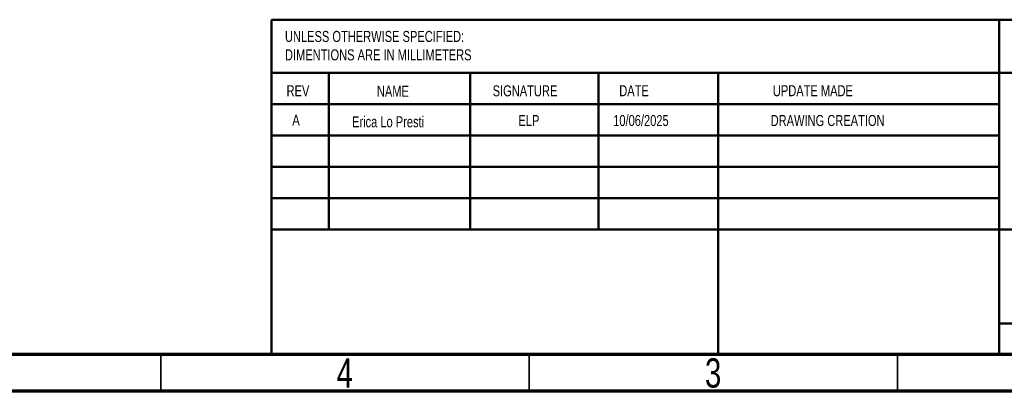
# Paper-space layout 'Mounting Plate ' of a CAD drawing. Header units: millimetres. Extents: x 15 to 415, y 5 to 292.
# Tile 9 of 33: x 196 to 329, y 5 to 55. Entities that reach past the tile are written whole.
import ezdxf

# ---------------------------------------------------------------- set-up
doc = ezdxf.new("R2010")
doc.units = ezdxf.units.MM
doc.layers.add('THICCC', color=7, linetype='Continuous', lineweight=35)
doc.styles.add('SLDTEXTSTYLE0', font='TXT', dxfattribs={"width": 0.75})

# ---------------------------------------------------------------- blocks, each defined once
blk = doc.blocks.new('SW_NOTE_0_9')
at = {"color": 0, "linetype": 'Continuous', "lineweight": 0, "char_height": 1.5, "attachment_point": 1, "style": 'SLDTEXTSTYLE0'}
for s, insert in [('UNLESS OTHERWISE SPECIFIED:', (0, 1.93)), ('DIMENTIONS ARE IN MILLIMETERS', (0, -0.57))]:
    blk.add_mtext(s, dxfattribs=dict(at, insert=insert))

psp = doc.layouts.new('Mounting Plate ')

# ---------------------------------------------------------------- linework, layer by layer
at = {"color": 7, "linetype": 'Continuous', "lineweight": 50}
for p, q in [((230, 55.474), (410, 55.474)), ((230, 55.474), (230, 10)), ((328.8, 55.474), (328.8, 10)), ((410, 48.25), (230, 48.25)), ((237.8, 48.25), (237.8, 27)), ((256.991, 48.25), (256.991, 27)), ((274.399, 48.25), (274.399, 27)), ((290.651, 10), (290.651, 48.25)), ((328.8, 44), (230, 44)), ((328.8, 39.75), (230, 39.75)), ((328.8, 35.5), (230, 35.5)), ((328.8, 31.25), (230, 31.25)), ((284.6, 27), (230, 27)), ((284.6, 27), (410, 27)), ((410, 14.198), (328.8, 14.198))]:
    psp.add_line(p, q, dxfattribs=at)
at = {"color": 7, "linetype": 'Continuous', "lineweight": 70}
for p, q in [((410, 10), (20, 10)), ((415, 5), (15, 5))]:
    psp.add_line(p, q, dxfattribs=at)
at = {"color": 7, "linetype": 'Continuous', "lineweight": 35}
for p, q in [((215, 5), (215, 10)), ((215, 10), (215, 5)), ((265, 10), (265, 5)), ((315, 10), (315, 5))]:
    psp.add_line(p, q, dxfattribs=at)

# ---------------------------------------------------------------- block references
at = {"color": 7, "linetype": 'Continuous', "lineweight": 0}
psp.add_blockref('SW_NOTE_0_9', (231.842, 52.016), dxfattribs=at)

# ---------------------------------------------------------------- texts
at = {"color": 7, "linetype": 'Continuous', "lineweight": 0, "style": 'SLDTEXTSTYLE0'}
for s, insert, char_height, attachment_point in [('REV', (232.062, 46.562), 1.5, 1), ('NAME', (244.322, 46.501), 1.5, 1), ('SIGNATURE', (260.034, 46.562), 1.5, 1), ('DATE', (277.215, 46.576), 1.5, 1), ('UPDATE MADE', (298.065, 46.576), 1.5, 1), ('4', (239.96, 9.476), 3.969, 2), ('3', (289.96, 9.476), 3.969, 2)]:
    psp.add_mtext(s, dxfattribs=dict(at, insert=insert, char_height=char_height, attachment_point=attachment_point))
at = {"layer": 'THICCC', "char_height": 1.5, "attachment_point": 1, "style": 'SLDTEXTSTYLE0'}
for s, insert in [('A', (232.845, 42.592)), ('Erica Lo Presti', (240.95, 42.353)), ('ELP', (263.529, 42.529)), ('10/06/2025', (276.395, 42.529)), ('DRAWING CREATION', (297.764, 42.529))]:
    psp.add_mtext(s, dxfattribs=dict(at, insert=insert))

doc.saveas('drawing.dxf')
